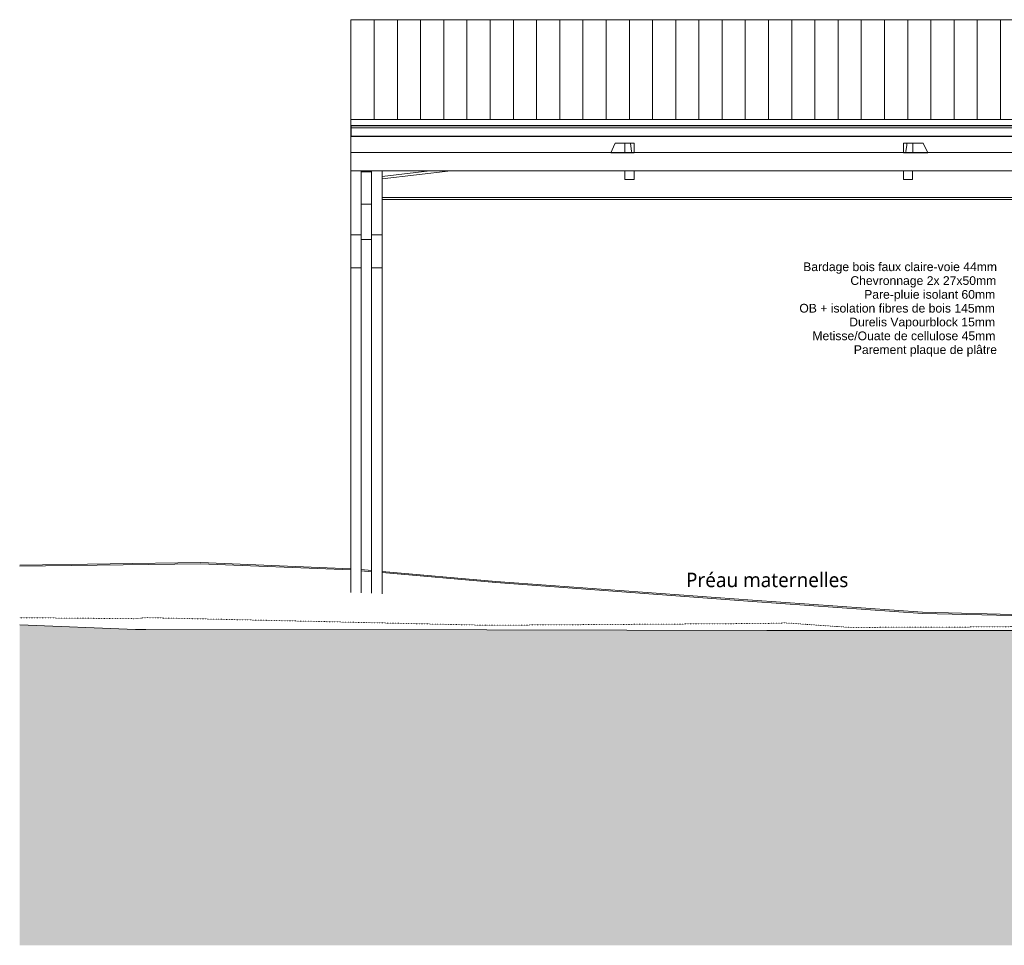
# Model space of a CAD drawing. Header units: millimetres. Extents: x -14541 to 215560, y -3285 to 6136.
# Tile 12 of 50: x 50218 to 58708, y -2762 to 5216. Entities that reach past the tile are written whole.
import ezdxf

# ---------------------------------------------------------------- set-up
doc = ezdxf.new("R2010")
doc.units = ezdxf.units.MM
doc.linetypes.add('A-pointilles', pattern=[0.53, 0, -0.53])
for name, color, linetype, lineweight in [('A-AREA-IDEN', 2, 'Continuous', 9), ('A-ROOF', 132, 'Continuous', 13), ('A-ROOF-FNSH', 132, 'Continuous', 13), ('A-ROOF-PATT', 132, 'Continuous', 13), ('C-TOPO-FNSH', 192, 'A-pointilles', 13), ('C-TOPO-PATT', 8, 'Continuous', 100), ('C-TOPO-SDVS', 7, 'Continuous', 13), ('G-ANNO-TEXT', 231, 'Continuous', 9), ('S-BEAM', 12, 'Continuous', 13)]:
    doc.layers.add(name, color=color, linetype=linetype, lineweight=lineweight)
doc.styles.add('Arial', font='arial.ttf', dxfattribs={"height": 75})
doc.styles.add('Trebuchet MS_1', font='trebuc.ttf', dxfattribs={"height": 125})

# ---------------------------------------------------------------- blocks, each defined once
blk = doc.blocks.new('Family - IfcBeam - CVT-251728-COUPE BB_50')
at = {"layer": 'S-BEAM', "color": 10, "lineweight": 18}
for p, q in [((-11692.1, 3913), (-11692.1, 3360.8)), ((-11602.1, 3626.2), (-11602.1, 3360.8)), ((-11641.1, 3360.8), (-11692.1, 3360.8)), ((-11692.1, 3360.8), (-11692.1, 3230)), ((-11602.1, 3360.8), (-11641.1, 3360.8)), ((-11602.1, 3209.4), (-11602.1, 3360.8)), ((-11692.1, 3230), (-11692.1, 3077.3)), ((-11602.1, 3077.3), (-11602.1, 3209.4)), ((-11692.1, 3077.3), (-11647.6, 3077.3)), ((-11647.6, 3077.3), (-11602.1, 3077.3))]:
    blk.add_line(p, q, dxfattribs=at)
blk = doc.blocks.new('Family - IfcBeam - POTEAU-251796-COUPE BB_50')
at = {"layer": 'S-BEAM', "color": 10, "lineweight": 18}
for p, q in [((-11512.1, 2261.7), (-11512.1, 570)), ((-11422.1, 2261.7), (-11422.1, 575.2)), ((-11512.1, 570), (-11512.1, 271.5)), ((-11422.1, 575.2), (-11422.1, 267.8))]:
    blk.add_line(p, q, dxfattribs=at)
blk = doc.blocks.new('Family - IfcBeam - CVT-251802-COUPE BB_50')
at = {"layer": 'S-BEAM', "color": 10, "lineweight": 18}
for p, q in [((-11422.1, 3913), (-11422.1, 3360.8)), ((-11512.1, 3626.2), (-11512.1, 3360.8)), ((-11461.1, 3360.8), (-11512.1, 3360.8)), ((-11512.1, 3360.8), (-11512.1, 3230)), ((-11422.1, 3360.8), (-11461.1, 3360.8)), ((-11422.1, 3209.4), (-11422.1, 3360.8)), ((-11512.1, 3230), (-11512.1, 3077.3)), ((-11422.1, 3077.3), (-11422.1, 3209.4)), ((-11512.1, 3077.3), (-11467.6, 3077.3)), ((-11467.6, 3077.3), (-11422.1, 3077.3))]:
    blk.add_line(p, q, dxfattribs=at)
blk = doc.blocks.new('Family - IfcBeam - ARBA-251820-COUPE BB_50')
at = {"layer": 'S-BEAM', "color": 10, "lineweight": 18}
for p, q in [((-11602.1, 3913), (-11602.1, 3903.9)), ((-11512.1, 3913), (-11512.1, 3903.9)), ((-11577.6, 3903.9), (-11602.1, 3903.9)), ((-11602.1, 3903.9), (-11602.1, 3699)), ((-11512.1, 3903.9), (-11577.6, 3903.9)), ((-11512.1, 3829.5), (-11512.1, 3903.9)), ((-11512.1, 3626.2), (-11512.1, 3829.5)), ((-11602.1, 3699), (-11602.1, 3626.2)), ((-11602.1, 3626.2), (-11535.4, 3626.2)), ((-11535.4, 3626.2), (-11512.1, 3626.2))]:
    blk.add_line(p, q, dxfattribs=at)
blk = doc.blocks.new('Family - IfcBeam - CVT-251838-COUPE BB_50')
at = {"layer": 'S-BEAM', "color": 10, "lineweight": 18}
for p, q in [((-6926.8, 3913), (-6926.8, 3838.4)), ((-6846.8, 3913), (-6846.8, 3838.4)), ((-6846.8, 3838.4), (-6926.8, 3838.4))]:
    blk.add_line(p, q, dxfattribs=at)
blk = doc.blocks.new('Family - IfcBeam - CVT-251876-COUPE BB_50')
at = {"layer": 'S-BEAM', "color": 10, "lineweight": 18}
for p, q in [((-9414.6, 4147), (-9450.6, 4068.6)), ((-9412.8, 4150.9), (-9414.6, 4147)), ((-9326.9, 4150.7), (-9412.8, 4150.9)), ((-9279.6, 4150.6), (-9310.2, 4150.7)), ((-9271.1, 4080.3), (-9279.6, 4150.6)), ((-9276.5, 4068.5), (-9271.1, 4080.3)), ((-9450.6, 4068.6), (-9440.3, 4068.6)), ((-9440.3, 4068.6), (-9276.6, 4068.3)), ((-9276.6, 4068.3), (-9276.5, 4068.5)), ((-9276.6, 4068.3), (-9275.2, 4068.5))]:
    blk.add_line(p, q, dxfattribs=at)
blk = doc.blocks.new('Family - IfcBeam - CVT-251940-COUPE BB_50')
at = {"layer": 'S-BEAM', "color": 10, "lineweight": 18}
for p, q in [((-11422.1, 3864.8), (-11009.3, 3913)), ((-11422.1, 3843.6), (-10828, 3913))]:
    blk.add_line(p, q, dxfattribs=at)
blk = doc.blocks.new('Family - IfcBeam - PANNE-252042-COUPE BB_50')
at = {"layer": 'S-BEAM', "color": 10, "lineweight": 18}
blk.add_line((-11692.1, 4787.1), (-11692.1, 5066.3), dxfattribs=at)
blk = doc.blocks.new('Family - IfcBeam - CVT-252134-COUPE BB_50')
at = {"layer": 'S-BEAM', "color": 10, "lineweight": 18}
for p, q in [((-6897.7, 4135.3), (-6904.3, 4078.2)), ((-6904.3, 4078.2), (-6899.5, 4068.4)), ((-6896, 4150.7), (-6897.7, 4135.3)), ((-6764.8, 4150.8), (-6896, 4150.7)), ((-6756.8, 4150.8), (-6764.8, 4150.8)), ((-6719.6, 4073.6), (-6756.8, 4150.8)), ((-6900.1, 4068.5), (-6899.5, 4068.4)), ((-6899.5, 4068.4), (-6899.1, 4068.4)), ((-6899.1, 4068.4), (-6717.1, 4068.5)), ((-6717.1, 4068.5), (-6719.6, 4073.6))]:
    blk.add_line(p, q, dxfattribs=at)
blk = doc.blocks.new('Family - IfcBeam - PANNE-252146-COUPE BB_50')
at = {"layer": 'S-BEAM', "color": 10, "lineweight": 18}
for p, q in [((-11692.1, 4487.2), (-11692.1, 4504.7)), ((-11692.1, 4222.3), (-11692.1, 4487.2))]:
    blk.add_line(p, q, dxfattribs=at)
blk = doc.blocks.new('Family - IfcBeam - CVT-252164-COUPE BB_50')
at = {"layer": 'S-BEAM', "color": 10, "lineweight": 18}
for p, q in [((-9310.2, 4150.7), (-9329.4, 4150.7)), ((-9329.4, 4150.7), (-9329.4, 4088)), ((-9329.4, 4088), (-9329.4, 4068.5)), ((-9249.4, 4150.7), (-9310.2, 4150.7)), ((-9249.4, 4131), (-9249.4, 4150.7)), ((-9249.4, 4068.5), (-9249.4, 4131)), ((-9329.4, 4068.5), (-9268.3, 4068.5)), ((-9268.3, 4068.5), (-9249.4, 4068.5))]:
    blk.add_line(p, q, dxfattribs=at)
blk = doc.blocks.new('Family - IfcBeam - PANNE-252196-COUPE BB_50')
at = {"layer": 'S-BEAM', "color": 10, "lineweight": 18}
for p, q in [((-11692.1, 4769.6), (-11692.1, 4787.1)), ((-11692.1, 4504.7), (-11692.1, 4769.6))]:
    blk.add_line(p, q, dxfattribs=at)
blk = doc.blocks.new('Family - IfcBeam - POTEAU-252236-COUPE BB_50')
at = {"layer": 'S-BEAM', "color": 10, "lineweight": 18}
for p, q in [((-11692.1, 2261.7), (-11692.1, 559.5)), ((-11602.1, 2261.7), (-11602.1, 564.7)), ((-11692.1, 559.5), (-11692.1, 278.9)), ((-11602.1, 564.7), (-11602.1, 275.2))]:
    blk.add_line(p, q, dxfattribs=at)
blk = doc.blocks.new('Family - IfcBeam - CVT-252332-COUPE BB_50')
at = {"layer": 'S-BEAM', "color": 10, "lineweight": 18}
for p, q in [((-11692.1, 3077.3), (-11692.1, 2261.7)), ((-11602.1, 2261.7), (-11602.1, 3077.3))]:
    blk.add_line(p, q, dxfattribs=at)
blk = doc.blocks.new('Family - IfcBeam - CVT-252384-COUPE BB_50')
at = {"layer": 'S-BEAM', "color": 10, "lineweight": 18}
for p, q in [((-11512.1, 3077.3), (-11512.1, 2261.7)), ((-11422.1, 2261.7), (-11422.1, 3077.3))]:
    blk.add_line(p, q, dxfattribs=at)
blk = doc.blocks.new('Family - IfcBeam - CVT-252426-COUPE BB_50')
at = {"layer": 'S-BEAM', "color": 10, "lineweight": 18}
for p, q in [((-11692.1, 4126.6), (-11692.1, 4126.6)), ((-11692.1, 3901.6), (-11692.1, 3901.6))]:
    blk.add_line(p, q, dxfattribs=at)
blk = doc.blocks.new('Family - IfcBeam - CVT-252470-COUPE BB_50')
at = {"layer": 'S-BEAM', "color": 10, "lineweight": 18}
for p, q in [((-6907.5, 4150.7), (-6926.7, 4150.7)), ((-6926.7, 4150.7), (-6926.7, 4088)), ((-6926.7, 4088), (-6926.7, 4068.5)), ((-6846.7, 4150.7), (-6907.5, 4150.7)), ((-6846.7, 4131), (-6846.7, 4150.7)), ((-6846.7, 4068.5), (-6846.7, 4131)), ((-6926.7, 4068.5), (-6865.6, 4068.5)), ((-6865.6, 4068.5), (-6846.7, 4068.5))]:
    blk.add_line(p, q, dxfattribs=at)
blk = doc.blocks.new('Family - IfcBeam - PANNE-252486-COUPE BB_50')
at = {"layer": 'S-BEAM', "color": 10, "lineweight": 18}
for p, q in [((-4642, 3682.8), (-11422.1, 3682.8)), ((-4642, 3665.3), (-11422.1, 3665.3))]:
    blk.add_line(p, q, dxfattribs=at)
blk = doc.blocks.new('Family - IfcBeam - PANNE-252616-COUPE BB_50')
at = {"layer": 'S-BEAM', "color": 10, "lineweight": 18}
for p, q in [((-11692.1, 4212.4), (-11692.1, 4222.3)), ((-7648.3, 4212.4), (-11692.1, 4212.4)), ((-11692.1, 4212.4), (-11692.1, 4143.3)), ((-4484.1, 4212.4), (-7648.3, 4212.4)), ((-4484.1, 4071.4), (-4484.1, 4212.4)), ((-11692.1, 4143.3), (-11692.1, 4071.4)), ((-11692.1, 4071.4), (-8396.8, 4071.4)), ((-11692.1, 3913), (-11692.1, 4071.4)), ((-8396.8, 4071.4), (-4484.1, 4071.4)), ((-4642, 3913), (-11692.1, 3913))]:
    blk.add_line(p, q, dxfattribs=at)
blk = doc.blocks.new('Family - IfcBeam - ARBA-252636-COUPE BB_50')
at = {"layer": 'S-BEAM', "color": 10, "lineweight": 18}
blk.add_line((-11512.1, 3321.1), (-11602.1, 3321.1), dxfattribs=at)
blk = doc.blocks.new('Family - IfcBeam - CVT-252660-COUPE BB_50')
at = {"layer": 'S-BEAM', "color": 10, "lineweight": 18}
for p, q in [((-9329.4, 3913), (-9329.4, 3838.4)), ((-9249.4, 3913), (-9249.4, 3838.4)), ((-9249.4, 3838.4), (-9329.4, 3838.4))]:
    blk.add_line(p, q, dxfattribs=at)
blk = doc.blocks.new('GROUPE SCOLAIRE ST JULIEN - PRO - Ind A_importrevit_ifc-2-COUPE BB_50')
at = {"layer": 'S-BEAM', "color": 10, "lineweight": 18}
for name in ['Family - IfcBeam - PANNE-252042-COUPE BB_50', 'Family - IfcBeam - PANNE-252196-COUPE BB_50', 'Family - IfcBeam - PANNE-252146-COUPE BB_50', 'Family - IfcBeam - PANNE-252616-COUPE BB_50', 'Family - IfcBeam - CVT-252426-COUPE BB_50', 'Family - IfcBeam - CVT-251876-COUPE BB_50', 'Family - IfcBeam - CVT-252164-COUPE BB_50', 'Family - IfcBeam - CVT-252470-COUPE BB_50', 'Family - IfcBeam - CVT-252134-COUPE BB_50', 'Family - IfcBeam - CVT-251728-COUPE BB_50', 'Family - IfcBeam - ARBA-251820-COUPE BB_50', 'Family - IfcBeam - CVT-251802-COUPE BB_50', 'Family - IfcBeam - CVT-251940-COUPE BB_50', 'Family - IfcBeam - CVT-252660-COUPE BB_50', 'Family - IfcBeam - CVT-251838-COUPE BB_50', 'Family - IfcBeam - PANNE-252486-COUPE BB_50', 'Family - IfcBeam - ARBA-252636-COUPE BB_50', 'Family - IfcBeam - CVT-252332-COUPE BB_50', 'Family - IfcBeam - CVT-252384-COUPE BB_50', 'Family - IfcBeam - POTEAU-252236-COUPE BB_50', 'Family - IfcBeam - POTEAU-251796-COUPE BB_50']:
    blk.add_blockref(name, (0, 0), dxfattribs=at)

msp = doc.modelspace()

# ---------------------------------------------------------------- hatches: boundary and pattern name
at = {"layer": 'A-ROOF-PATT'}
h = msp.add_hatch(dxfattribs=at)
h.set_pattern_fill('FP_29', color=30, style=0, pattern_type=2)
h.set_pattern_definition([(90, (82274.82, 6641.05), (-200, 1e-14), [])])
h.paths.add_polyline_path([(53072.6, 4355.5), (86916.8, 4355.5), (86916.8, 5215.5), (86731.3, 5215.5), (86731.3, 4409.5), (84931.3, 4409.5), (84931.3, 5215.5), (84881.3, 5215.5), (84881.3, 4409.5), (83081.3, 4409.5), (83081.3, 5215.5), (83031.3, 5215.5), (83031.3, 4409.5), (81231.3, 4409.5), (81231.3, 5215.5), (81181.3, 5215.5), (81181.3, 4409.5), (79381.3, 4409.5), (79381.3, 5215.5), (79331.3, 5215.5), (79331.3, 4409.5), (77531.3, 4409.5), (77531.3, 5215.5), (77481.3, 5215.5), (77481.3, 4409.5), (75681.3, 4409.5), (75681.3, 5215.5), (53072.6, 5215.5), (53072.6, 4570.5)])
h.paths.add_polyline_path([(78743.9, 4396.6), (77531.3, 4396.6), (77531.3, 4398.1), (79331.3, 4398.1), (79331.3, 4396.6)])
h.paths.add_polyline_path([(79381.3, 4396.6), (79381.3, 4398.1), (81181.3, 4398.1), (81181.3, 4396.6), (79664.1, 4396.6)])
h.paths.add_polyline_path([(82424.6, 4396.6), (81231.3, 4396.6), (81231.3, 4398.1), (83031.3, 4398.1), (83031.3, 4396.6)])
h.paths.add_polyline_path([(83081.3, 4396.6), (83081.3, 4398.1), (84881.3, 4398.1), (84881.3, 4396.6), (83344.7, 4396.6)])
h.paths.add_polyline_path([(84931.3, 4396.6), (84931.3, 4398.1), (86731.3, 4398.1), (86731.3, 4396.6), (85185.1, 4396.6)])
h.paths.add_polyline_path([(76903.5, 4396.6), (75681.3, 4396.6), (75681.3, 4398.1), (77481.3, 4398.1), (77481.3, 4396.6)])
at = {"layer": 'C-TOPO-PATT', "lineweight": 13}
h = msp.add_hatch(dxfattribs=at)
h.set_pattern_fill('FP_26', color=256, style=0, pattern_type=2)
h.set_pattern_definition([(45, (64698.24, 6040.61), (213.84253, 356.40374), [1612.9, -806.45]), (135, (64698.24, 6040.61), (213.84253, -356.40374), [1612.9, -806.45])])
h.paths.add_polyline_path([(107360.4, -2762.3), (109109.6, -2762.3), (109109.6, -958.9), (107123.8, -927), (105403.6, -843.6), (103848.8, -793.2), (101593.2, -732.7), (97086.4, -688.6), (96979.3, -675.7), (96827.5, -667.2), (90588.6, -142.5), (89092.5, -40.2), (86531.3, -45), (86531.3, -605), (60428.1, -605), (60428.1, -48.5), (59420.2, -50), (56659.7, -50), (53899.2, -43.6), (51216.4, -39.5), (50218.5, -0.7), (50218.5, -2762.3), (105672.1, -2762.3)])
h = msp.add_hatch(dxfattribs=at)
h.set_pattern_fill('FP_28', color=256, style=0, pattern_type=2)
h.set_pattern_definition([(13.627, (60840.093, 7207.786), (193.6678987, 54.9695675), [16.752, -135.54, 16.752, -947.764]), (13.627, (60840.093, 7207.786), (193.6678987, 54.9695675), [-169.044, -135.54, 16.752, -287.832, -507.64]), (13.627, (60840.093, 7207.786), (193.6678987, 54.9695675), [-609.168, 16.752, -135.54, 16.752, -338.596]), (13.627, (60840.093, 7207.786), (193.6678987, 54.9695675), [-778.212, -84.776, 16.752, -237.068]), (177.76, (60914.095, 7229.736), (-57.197123, -13.800972), [8.146, -65.912, 8.146, -460.893]), (177.76, (60914.095, 7229.736), (-57.197123, -13.800972), [-82.205, -65.912, 8.146, -139.971, -246.863]), (177.76, (60914.095, 7229.736), (-57.197123, -13.800972), [-296.236, 8.146, -65.912, 8.146, -164.658]), (177.76, (60914.095, 7229.736), (-57.197123, -13.800972), [-378.441, -41.226, 8.146, -115.285]), (207.653, (60938.763, 7251.755), (-128.207923, -83.215632), [9.19, -74.356, -529.123]), (207.653, (60938.763, 7251.755), (-128.207923, -83.215632), [-83.546, 9.19, -74.356, -445.577]), (207.653, (60938.763, 7251.755), (-128.207923, -83.215632), [-167.091, 9.19, -157.901, -278.486]), (207.653, (60938.763, 7251.755), (-128.207923, -83.215632), [-334.183, 9.19, -74.356, -194.94]), (207.653, (60938.763, 7251.755), (-128.207923, -83.215632), [-417.728, 9.19, -46.507, -139.243]), (207.653, (60938.763, 7251.755), (-128.207923, -83.215632), [-473.426, 9.19, -130.053])])
h.paths.add_polyline_path([(51216.4, -39.5), (51216.4, -39.5)])

# ---------------------------------------------------------------- linework, layer by layer
at = {"layer": 'A-ROOF', "color": 30}
for p, q in [((75681.3, 5215.5), (53072.6, 5215.5)), ((53072.6, 4355.5), (53072.6, 5215.5)), ((53072.6, 4283.5), (86916.8, 4283.5))]:
    msp.add_line(p, q, dxfattribs=at)
at = {"layer": 'A-ROOF', "color": 20, "lineweight": 25}
for p, q in [((53072.6, 4304.1), (53072.6, 4211.5)), ((53072.6, 4304.1), (86916.8, 4304.1)), ((53072.6, 4211.5), (60122.6, 4211.5))]:
    msp.add_line(p, q, dxfattribs=at)
at = {"layer": 'A-ROOF-FNSH', "color": 30}
for p, q in [((53072.6, 4355.5), (53072.6, 4304.1)), ((86916.8, 4355.5), (53072.6, 4355.5))]:
    msp.add_line(p, q, dxfattribs=at)
at = {"layer": 'C-TOPO-FNSH', "color": 40}
for p, q in [((51216.4, 52.7), (50218.5, 61.4)), ((51305.2, 62), (51216.4, 52.7)), ((54246.3, -4), (51305.2, 62)), ((56661.2, 11.6), (54246.3, -4)), ((56819.6, 16.4), (56661.2, 11.6)), ((57373.3, -22.2), (56819.6, 16.4)), ((58192.6, -20.7), (57373.3, -22.2)), ((59176.2, -12.4), (58192.6, -20.7))]:
    msp.add_line(p, q, dxfattribs=at)
at = {"layer": 'C-TOPO-FNSH', "color": 7, "linetype": 'Continuous'}
for p, q in [((51216.4, -39.5), (50218.5, -0.7)), ((51305.2, -39.6), (51216.4, -39.5)), ((54246.3, -44.1), (51305.2, -39.6)), ((56661.2, -50), (54246.3, -44.1)), ((59701.4, -50), (56661.2, -50))]:
    msp.add_line(p, q, dxfattribs=at)
at = {"layer": 'C-TOPO-SDVS'}
for p, q in [((50218.5, 514.9), (51777.4, 536)), ((51777.4, 526), (50218.5, 504.9)), ((51777.4, 536), (53072.6, 483.2)), ((53072.6, 473.2), (51777.4, 526)), ((53162.6, 475.6), (53252.6, 467.7)), ((53252.6, 457.7), (53162.6, 465.6)), ((53342.6, 459.8), (54325, 373.6)), ((54325, 363.6), (53342.6, 449.8)), ((54325, 373.6), (56537.3, 211.6)), ((56537.3, 201.6), (54325, 363.6)), ((56537.3, 211.6), (58003.5, 107.9)), ((58003.5, 97.9), (56537.3, 201.6)), ((58003.5, 107.9), (60198.1, 54.2)), ((60198.1, 44.2), (58003.5, 97.9))]:
    msp.add_line(p, q, dxfattribs=at)

# ---------------------------------------------------------------- block references
at = {"color": 50, "lineweight": 5}
msp.add_blockref('GROUPE SCOLAIRE ST JULIEN - PRO - Ind A_importrevit_ifc-2-COUPE BB_50', (64764.6, 0), dxfattribs=at)

# ---------------------------------------------------------------- texts
at = {"layer": 'G-ANNO-TEXT', "color": 7, "char_height": 75, "attachment_point": 1, "style": 'Arial'}
for s, insert, width in [('Bardage bois faux claire-voie 44mm', (56973.9, 3123.5), 2008.227), ('Chevronnage 2x 27x50mm', (57380.7, 3004.5), 1515.189), ('Pare-pluie isolant 60mm', (57499.8, 2885.4), 1370.886), ('OB + isolation fibres de bois 145mm', (56940.8, 2766.3), 2048.312), ('Durelis Vapourblock 15mm', (57370.8, 2647.3), 1527.215), ('Metisse/Ouate de cellulose 45mm', (57053.3, 2528.2), 1912.025), ('Parement plaque de plâtre', (57410.5, 2409.1), 1479.113)]:
    msp.add_mtext(s, dxfattribs=dict(at, insert=insert, width=width))

# ---------------------------------------------------------------- next in the draw order: texts
at = {"layer": 'A-AREA-IDEN', "insert": (55963.7, 449.5), "char_height": 125, "width": 1747.679, "attachment_point": 1, "style": 'Trebuchet MS_1', "bg_fill": 3, "box_fill_scale": 1.25, "bg_fill_color": 256, "bg_fill_true_color": 13158600, "bg_fill_transparency": 0}
msp.add_mtext('Préau maternelles', dxfattribs=at)

doc.saveas('drawing.dxf')
